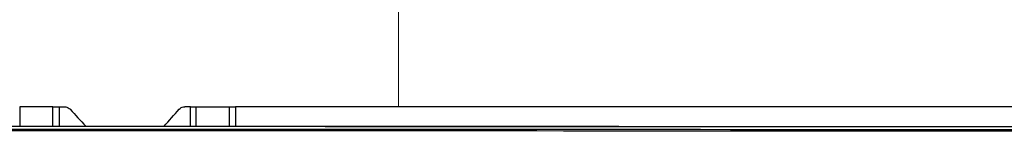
# Model space of a CAD drawing. Header units: millimetres. Extents: x 922208 to 1069538, y -182208 to -99877.
# Tile 108 of 256: x 982990 to 983241, y -160811 to -160783. Entities that reach past the tile are written whole.
import ezdxf

# ---------------------------------------------------------------- set-up
doc = ezdxf.new("R2010")
doc.units = ezdxf.units.MM
doc.header["$MEASUREMENT"] = 0
doc.linetypes.add('HIDDEN', pattern=[20, 10, -10])
doc.layers.add('IS_KLIM_urządzenia', color=3, linetype='Continuous')
doc.layers.add('IS_POWRÓT', color=5, linetype='HIDDEN', lineweight=30)
doc.layers.add('Nowe_220-A Ściany_Nr_pióra__3', color=7, linetype='Continuous', lineweight=13)

# ---------------------------------------------------------------- blocks, each defined once
blk = doc.blocks.new('parter01')
at = {"layer": 'Nowe_220-A Ściany_Nr_pióra__3', "color": 7, "linetype": 'Continuous', "lineweight": 0}
for p, q in [((983086.55073, -101120.02068), (983086.55073, -101090.02068)), ((984186.55073, -101120.02068), (983086.55073, -101120.02068))]:
    blk.add_line(p, q, dxfattribs=at)
blk = doc.blocks.new('G$CFEA986A8')
at = {"layer": 'IS_KLIM_urządzenia', "linetype": 'Continuous'}
for p, q in [((508.86, 201.26), (508.86, 196.29)), ((517.34, 201.26), (508.86, 201.26)), ((553.81, 201.26), (562.34, 201.26)), ((562.34, 196.29), (562.34, 201.26)), ((562.34, 201.26), (563.89, 201.26)), ((563.89, 201.26), (563.89, 196.29)), ((902.57, 201.14), (563.89, 201.26))]:
    blk.add_line(p, q, dxfattribs=at)
for points in [[(517.34, 196.29), (517.34, 197.95), (517.34, 199.6), (517.34, 201.26)], [(517.34, 201.26), (517.88, 201.26), (518.41, 201.26), (518.95, 201.26)], [(518.95, 201.26), (518.95, 199.6), (518.95, 197.95), (518.95, 196.29)], [(552.42, 196.29), (552.42, 197.95), (552.42, 199.6), (552.42, 201.26)], [(552.42, 201.26), (552.88, 201.26), (553.35, 201.26), (553.81, 201.26)], [(553.81, 201.26), (553.81, 199.6), (553.81, 197.95), (553.81, 196.29)], [(521.74, 200.61), (523.05, 199.17), (524.37, 197.73), (525.69, 196.29)], [(448.64, 196.29), (505.06, 196.29), (561.48, 196.29), (772.5, 196.17)], [(772.5, 196.12), (561.48, 196.24), (505.06, 196.24), (448.64, 196.24)], [(772.5, 195.01), (561.48, 195.13), (505.06, 195.13), (448.64, 195.13)]]:
    blk.add_open_spline(points, degree=3, dxfattribs=at)
for points, knots in [([(518.95, 201.26), (519.03, 201.26), (519.12, 201.26), (519.56, 201.26), (519.91, 201.26), (520.26, 201.26)], [0, 0, 0, 0, 0.194122, 0.194122, 1, 1, 1, 1]), ([(520.26, 201.26), (520.26, 201.26), (520.26, 201.26), (520.49, 201.26), (520.71, 201.22), (521.14, 201.07), (521.34, 200.96), (521.59, 200.76), (521.67, 200.69), (521.74, 200.61)], [0, 0, 0, 0, 0.00085, 0.00085, 0.407375, 0.407375, 0.813931, 0.813931, 1, 1, 1, 1]), ([(549.52, 200.59), (549.52, 200.59), (549.52, 200.59), (549.67, 200.76), (549.84, 200.9), (550.24, 201.12), (550.45, 201.19), (550.79, 201.25), (550.9, 201.26), (551.01, 201.26)], [0, 0, 0, 0, 0.000385, 0.000385, 0.399729, 0.399729, 0.799094, 0.799094, 1, 1, 1, 1]), ([(552.42, 201.26), (552.3, 201.26), (552.18, 201.26), (551.71, 201.26), (551.36, 201.26), (551.01, 201.26)], [0, 0, 0, 0, 0.251852, 0.251852, 1, 1, 1, 1]), ([(545.7, 196.29), (545.7, 196.29), (545.7, 196.29), (546.97, 197.72), (548.25, 199.16), (549.52, 200.59)], [0, 0, 0, 0, 0.000133, 0.000133, 1, 1, 1, 1]), ([(448.64, 195.58), (499.41, 195.58), (550.18, 195.58), (761.2, 195.46), (766.85, 195.46), (772.5, 195.46)], [0, 0, 0, 0, 0.899861, 0.899861, 1, 1, 1, 1])]:
    blk.add_open_spline(points, degree=3, knots=knots, dxfattribs=at)

msp = doc.modelspace()

# ---------------------------------------------------------------- block references
at = {"layer": 'IS_POWRÓT', "color": 27, "linetype": 'ByBlock', "lineweight": 30}
msp.add_blockref('parter01', (0, -59685.16), dxfattribs=at)

# ---------------------------------------------------------------- next in the draw order: block references
at = {"layer": 'IS_KLIM_urządzenia'}
msp.add_blockref('G$CFEA986A8', (982481.03, -161006.45), dxfattribs=at)

doc.saveas('drawing.dxf')
